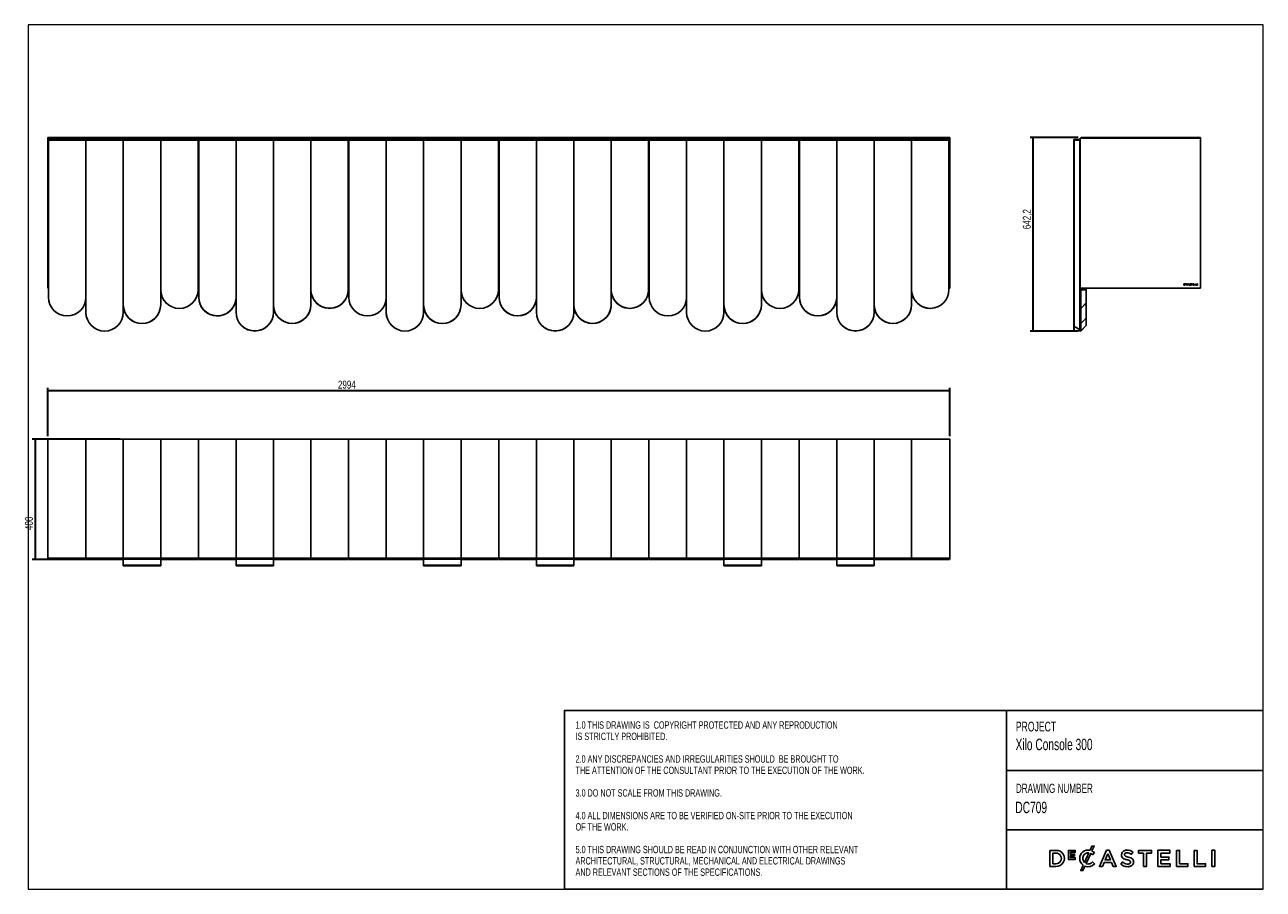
# Model space of a CAD drawing. Header units: millimetres. Extents: x 4 to 415, y 5 to 292.
import ezdxf

# ---------------------------------------------------------------- set-up
doc = ezdxf.new("R2010")
doc.units = ezdxf.units.MM
doc.linetypes.add('SLD-Solido', pattern=[0])
doc.layers.add('CONTORNI', color=7, linetype='Continuous', lineweight=35)
for name, color, linetype in [('NOTE', 3, 'SLD-Solido'), ('SCHIZZI', 9, 'Continuous'), ('TABELLA', 7, 'Continuous')]:
    doc.layers.add(name, color=color, linetype=linetype)
doc.styles.add('SLDTEXTSTYLE0', font='TXT', dxfattribs={"width": 0.665})
doc.styles.add('SLDTEXTSTYLE1', font='TXT', dxfattribs={"width": 0.7125})
doc.styles.add('SLDTEXTSTYLE3', font='TXT', dxfattribs={"width": 0.75})
doc.dimstyles.new('SLDDIMSTYLE0', dxfattribs={"dimtxt": 2.645833, "dimasz": 2, "dimexe": 0, "dimexo": 0.0625, "dimgap": 0.661458, "dimtad": 1, "dimdec": 1, "dimlfac": 10, "dimrnd": 1e-09, "dimzin": 12, "dimdsep": 46, "dimtxsty": 'SLDTEXTSTYLE3', "dimsah": 1, "dimcen": 0.09, "dimadec": 0, "dimazin": 3, "dimtfac": 1, "dimtdec": 1, "dimtofl": 0, "dimtmove": 0, "dimatfit": 3, "dimfxl": 1, "dimfrac": 2, "dimtolj": 1, "dimtzin": 12, "dimarcsym": 0})

# ---------------------------------------------------------------- blocks, each defined once
blk = doc.blocks.new('_D')
at = {"layer": 'CONTORNI', "transparency": 16777216}
for p, q in [((353.6, 254.54), (337.61, 254.54)), ((338.61, 190.32), (338.61, 254.54)), ((353.33, 190.32), (337.61, 190.32))]:
    blk.add_line(p, q, dxfattribs=at)
for points in [[(338.61, 254.54), (338.36, 252.54), (338.86, 252.54)], [(338.61, 190.32), (338.86, 192.32), (338.36, 192.32)]]:
    blk.add_solid(points, dxfattribs=at)
at = {"layer": 'CONTORNI', "transparency": 16777216, "insert": (335.2, 224.14), "char_height": 2.646, "attachment_point": 1, "rotation": 90, "style": 'SLDTEXTSTYLE3'}
blk.add_mtext('642,2', dxfattribs=at)
blk = doc.blocks.new('_D_1')
at = {"layer": 'CONTORNI', "transparency": 16777216}
for p, q in [((35.6, 154.44), (6.35, 154.44)), ((7.35, 154.44), (7.35, 114.44)), ((29.39, 114.44), (6.35, 114.44))]:
    blk.add_line(p, q, dxfattribs=at)
for points in [[(7.35, 154.44), (7.1, 152.44), (7.6, 152.44)], [(7.35, 114.44), (7.6, 116.44), (7.1, 116.44)]]:
    blk.add_solid(points, dxfattribs=at)
at = {"layer": 'CONTORNI', "transparency": 16777216, "insert": (3.94, 124.27), "char_height": 2.646, "attachment_point": 1, "rotation": 90, "style": 'SLDTEXTSTYLE3'}
blk.add_mtext('400', dxfattribs=at)
blk = doc.blocks.new('_D_2')
at = {"layer": 'CONTORNI', "transparency": 16777216}
for p, q in [((11.53, 155.44), (11.53, 171.44)), ((310.93, 170.44), (11.53, 170.44)), ((310.93, 155.44), (310.93, 171.44))]:
    blk.add_line(p, q, dxfattribs=at)
for points in [[(11.53, 170.44), (13.53, 170.19), (13.53, 170.69)], [(310.93, 170.44), (308.93, 170.69), (308.93, 170.19)]]:
    blk.add_solid(points, dxfattribs=at)
at = {"layer": 'CONTORNI', "transparency": 16777216, "insert": (107.86, 173.85), "char_height": 2.646, "attachment_point": 1, "style": 'SLDTEXTSTYLE3'}
blk.add_mtext('2994', dxfattribs=at)

msp = doc.modelspace()

# ---------------------------------------------------------------- linework, layer by layer
at = {"color": 7, "linetype": 'Continuous', "lineweight": 25}
for p, q in [((11.525, 254.541), (24.188, 254.541)), ((11.525, 254.441), (11.525, 254.541)), ((11.525, 254.391), (11.625, 254.391)), ((11.525, 253.891), (11.525, 254.391)), ((11.625, 253.891), (11.525, 253.891)), ((11.525, 253.891), (11.525, 204.641)), ((11.625, 254.391), (11.625, 253.891)), ((11.625, 253.891), (11.625, 204.641)), ((11.675, 206.691), (11.675, 254.354)), ((11.767, 254.2), (24.188, 254.2)), ((11.767, 254.2), (12.172, 253.913)), ((24.188, 253.913), (11.775, 253.913)), ((11.775, 253.713), (11.775, 253.913)), ((24.188, 253.713), (11.775, 253.713)), ((11.775, 253.713), (11.775, 201.523)), ((12.108, 253.958), (12.153, 253.913)), ((24.188, 254.541), (24.188, 254.2)), ((24.188, 254.541), (36.601, 254.541)), ((24.188, 253.913), (24.188, 254.2)), ((24.188, 254.2), (36.601, 254.2)), ((36.601, 253.913), (24.188, 253.913)), ((24.188, 253.713), (24.188, 253.913)), ((36.601, 253.713), (24.188, 253.713)), ((24.188, 253.713), (24.188, 196.523)), ((24.188, 201.523), (24.188, 253.713)), ((36.601, 254.2), (36.601, 254.541)), ((36.601, 254.541), (49.014, 254.541)), ((36.601, 254.2), (49.014, 254.2)), ((36.601, 254.2), (36.601, 253.916)), ((49.014, 253.916), (36.601, 253.916)), ((36.601, 253.716), (36.601, 253.916)), ((49.014, 253.716), (36.601, 253.716)), ((36.601, 253.716), (36.601, 199.023)), ((49.014, 254.2), (49.014, 254.541)), ((49.014, 254.541), (61.527, 254.541)), ((49.014, 254.2), (61.527, 254.2)), ((49.014, 254.2), (49.014, 253.916)), ((49.014, 253.916), (49.014, 253.716)), ((61.427, 253.913), (49.014, 253.913)), ((49.014, 199.023), (49.014, 253.716)), ((61.427, 253.713), (49.014, 253.713)), ((61.427, 253.913), (61.427, 253.713)), ((61.427, 204.023), (61.427, 253.713)), ((61.427, 252.355), (61.527, 252.355)), ((61.5, 241.691), (61.5, 252.355)), ((61.527, 254.541), (74.04, 254.541)), ((61.527, 254.2), (61.527, 254.541)), ((61.527, 254.2), (74.04, 254.2)), ((61.527, 254.2), (61.527, 252.355)), ((61.527, 252.355), (61.625, 252.355)), ((61.55, 252.355), (61.55, 241.691)), ((74.038, 253.913), (61.625, 253.913)), ((61.625, 253.713), (61.625, 253.913)), ((61.625, 253.713), (61.625, 201.553)), ((74.038, 253.713), (61.625, 253.713)), ((74.038, 253.716), (74.038, 253.916)), ((86.451, 253.916), (74.038, 253.916)), ((86.451, 253.716), (74.038, 253.716)), ((74.038, 253.716), (74.038, 196.553)), ((74.04, 254.541), (74.04, 254.2)), ((74.04, 254.541), (86.453, 254.541)), ((74.04, 253.916), (74.04, 254.2)), ((74.04, 254.2), (86.453, 254.2)), ((86.451, 253.916), (86.451, 253.716)), ((98.864, 253.913), (86.451, 253.913)), ((86.451, 196.553), (86.451, 253.716)), ((98.864, 253.713), (86.451, 253.713)), ((86.453, 254.2), (86.453, 254.541)), ((86.453, 254.541), (98.866, 254.541)), ((86.453, 254.2), (98.866, 254.2)), ((86.453, 254.2), (86.453, 253.913)), ((111.277, 253.913), (98.864, 253.913)), ((98.864, 253.713), (98.864, 253.913)), ((98.864, 253.713), (98.864, 204.053)), ((111.277, 253.713), (98.864, 253.713)), ((98.864, 199.053), (98.864, 253.713)), ((98.866, 254.541), (111.379, 254.541)), ((98.866, 254.541), (98.866, 254.2)), ((98.866, 254.2), (111.379, 254.2)), ((98.866, 253.913), (98.866, 254.2)), ((111.277, 253.913), (111.277, 253.713)), ((111.277, 204.053), (111.277, 253.713)), ((111.375, 254.2), (111.375, 254.541)), ((111.375, 254.541), (123.888, 254.541)), ((111.375, 254.2), (123.888, 254.2)), ((111.375, 254.2), (111.375, 254.179)), ((111.375, 206.691), (111.375, 254.179)), ((111.379, 254.541), (111.379, 254.2)), ((111.379, 254.175), (111.379, 254.2)), ((123.888, 253.885), (111.475, 253.885)), ((111.475, 253.685), (111.475, 253.885)), ((111.475, 253.685), (111.475, 201.524)), ((123.888, 253.685), (111.475, 253.685)), ((123.888, 254.2), (123.888, 254.541)), ((123.888, 254.541), (136.301, 254.541)), ((123.888, 254.2), (136.301, 254.2)), ((123.888, 254.2), (123.888, 253.913)), ((136.301, 253.913), (123.888, 253.913)), ((123.888, 253.713), (123.888, 253.913)), ((123.888, 253.885), (123.888, 253.685)), ((123.888, 253.734), (123.888, 253.734)), ((136.301, 253.713), (123.888, 253.713)), ((123.888, 253.713), (123.888, 196.523)), ((123.888, 201.524), (123.888, 253.685)), ((136.301, 254.541), (136.301, 254.2)), ((136.301, 254.541), (148.714, 254.541)), ((136.301, 253.916), (136.301, 254.2)), ((136.301, 254.2), (148.714, 254.2)), ((148.714, 253.916), (136.301, 253.916)), ((136.301, 253.716), (136.301, 253.916)), ((136.301, 253.716), (136.301, 199.023)), ((148.714, 253.716), (136.301, 253.716)), ((148.714, 254.2), (148.714, 254.541)), ((148.714, 254.541), (161.227, 254.541)), ((148.714, 254.2), (161.227, 254.2)), ((148.714, 254.2), (148.714, 253.916)), ((148.714, 253.916), (148.714, 253.716)), ((161.127, 253.913), (148.714, 253.913)), ((148.714, 199.023), (148.714, 253.716)), ((161.127, 253.713), (148.714, 253.713)), ((161.127, 253.913), (161.127, 253.713)), ((161.127, 204.023), (161.127, 253.713)), ((161.127, 252.355), (161.227, 252.355)), ((161.2, 241.691), (161.2, 252.355)), ((161.227, 254.541), (161.227, 254.2)), ((161.227, 254.541), (173.74, 254.541)), ((161.227, 252.355), (161.227, 254.2)), ((161.227, 254.2), (173.74, 254.2)), ((161.227, 252.355), (161.325, 252.355)), ((161.25, 252.355), (161.25, 241.691)), ((173.738, 253.913), (161.325, 253.913)), ((161.325, 253.713), (161.325, 253.913)), ((173.738, 253.713), (161.325, 253.713)), ((161.325, 253.713), (161.325, 201.553)), ((186.151, 253.916), (173.738, 253.916)), ((173.738, 253.716), (173.738, 253.916)), ((186.151, 253.716), (173.738, 253.716)), ((173.738, 253.716), (173.738, 196.553)), ((173.74, 254.541), (173.74, 254.2)), ((173.74, 254.541), (186.153, 254.541)), ((173.74, 253.916), (173.74, 254.2)), ((173.74, 254.2), (186.153, 254.2)), ((186.151, 253.916), (186.151, 253.716)), ((198.564, 253.913), (186.151, 253.913)), ((186.151, 196.553), (186.151, 253.716)), ((198.564, 253.713), (186.151, 253.713)), ((186.153, 254.2), (186.153, 254.541)), ((186.153, 254.541), (198.566, 254.541)), ((186.153, 254.2), (198.566, 254.2)), ((186.153, 254.2), (186.153, 253.913)), ((210.977, 253.913), (198.564, 253.913)), ((198.564, 253.713), (198.564, 253.913)), ((198.564, 253.713), (198.564, 204.053)), ((210.977, 253.713), (198.564, 253.713)), ((198.564, 199.053), (198.564, 253.713)), ((198.566, 254.541), (211.079, 254.541)), ((198.566, 254.541), (198.566, 254.2)), ((198.566, 254.2), (211.079, 254.2)), ((198.566, 253.913), (198.566, 254.2)), ((210.977, 253.913), (210.977, 253.713)), ((210.977, 204.053), (210.977, 253.713)), ((211.075, 254.541), (223.588, 254.541)), ((211.075, 254.2), (211.075, 254.541)), ((211.075, 254.2), (223.588, 254.2)), ((211.075, 254.2), (211.075, 254.179)), ((211.075, 206.691), (211.075, 254.179)), ((211.079, 254.541), (211.079, 254.2)), ((211.079, 254.175), (211.079, 254.2)), ((223.588, 253.885), (211.175, 253.885)), ((211.175, 253.685), (211.175, 253.885)), ((223.588, 253.685), (211.175, 253.685)), ((211.175, 253.685), (211.175, 201.524)), ((223.588, 254.541), (236.001, 254.541)), ((223.588, 254.2), (223.588, 254.541)), ((223.588, 254.2), (236.001, 254.2)), ((223.588, 254.2), (223.588, 253.913)), ((236.001, 253.913), (223.588, 253.913)), ((223.588, 253.713), (223.588, 253.913)), ((223.588, 253.885), (223.588, 253.685)), ((223.588, 253.734), (223.588, 253.734)), ((236.001, 253.713), (223.588, 253.713)), ((223.588, 253.713), (223.588, 196.523)), ((223.588, 201.524), (223.588, 253.685)), ((236.001, 254.2), (236.001, 254.541)), ((236.001, 254.541), (248.414, 254.541)), ((236.001, 254.2), (248.414, 254.2)), ((236.001, 254.2), (236.001, 253.916)), ((236.001, 253.716), (236.001, 253.916)), ((248.414, 253.916), (236.001, 253.916)), ((248.414, 253.716), (236.001, 253.716)), ((236.001, 253.716), (236.001, 199.023)), ((248.414, 254.541), (260.927, 254.541)), ((248.414, 254.2), (248.414, 254.541)), ((248.414, 254.2), (260.927, 254.2)), ((248.414, 254.2), (248.414, 253.916)), ((248.414, 253.916), (248.414, 253.716)), ((260.827, 253.913), (248.414, 253.913)), ((248.414, 199.023), (248.414, 253.716)), ((260.827, 253.713), (248.414, 253.713)), ((260.827, 253.913), (260.827, 253.713)), ((260.827, 204.023), (260.827, 253.713)), ((260.827, 252.355), (261.025, 252.355)), ((260.9, 241.691), (260.9, 252.355)), ((260.927, 254.2), (260.927, 254.541)), ((260.927, 254.541), (273.44, 254.541)), ((260.927, 254.2), (273.44, 254.2)), ((260.927, 254.2), (260.927, 252.355)), ((260.95, 252.355), (260.95, 241.691)), ((273.438, 253.913), (261.025, 253.913)), ((261.025, 253.713), (261.025, 253.913)), ((273.438, 253.713), (261.025, 253.713)), ((261.025, 253.713), (261.025, 201.553)), ((285.851, 253.916), (273.438, 253.916)), ((273.438, 253.716), (273.438, 253.916)), ((285.851, 253.716), (273.438, 253.716)), ((273.438, 253.716), (273.438, 196.553)), ((273.44, 254.541), (273.44, 254.2)), ((273.44, 254.541), (285.853, 254.541)), ((273.44, 253.916), (273.44, 254.2)), ((273.44, 254.2), (285.853, 254.2)), ((285.851, 253.916), (285.851, 253.716)), ((298.264, 253.913), (285.851, 253.913)), ((285.851, 196.553), (285.851, 253.716)), ((298.264, 253.713), (285.851, 253.713)), ((285.853, 254.541), (285.853, 254.2)), ((285.853, 254.541), (298.266, 254.541)), ((285.853, 253.913), (285.853, 254.2)), ((285.853, 254.2), (298.266, 254.2)), ((310.677, 253.913), (298.264, 253.913)), ((298.264, 253.713), (298.264, 253.913)), ((310.677, 253.713), (298.264, 253.713)), ((298.264, 253.713), (298.264, 204.053)), ((298.264, 199.053), (298.264, 253.713)), ((298.266, 254.541), (310.929, 254.541)), ((298.266, 254.541), (298.266, 254.2)), ((298.266, 254.2), (310.688, 254.2)), ((298.266, 253.913), (298.266, 254.2)), ((310.283, 253.913), (310.688, 254.2)), ((310.298, 253.913), (310.333, 253.949)), ((310.677, 253.913), (310.677, 253.713)), ((310.677, 204.053), (310.677, 253.713)), ((310.775, 206.691), (310.775, 254.349)), ((310.825, 254.391), (310.925, 254.391)), ((310.825, 254.091), (310.825, 254.391)), ((310.925, 254.091), (310.825, 254.091)), ((310.825, 254.091), (310.825, 204.641)), ((310.925, 254.391), (310.925, 254.091)), ((310.925, 254.091), (310.925, 204.641)), ((310.929, 254.441), (310.929, 254.541)), ((352.18, 253.716), (352.08, 253.716)), ((352.08, 196.553), (352.08, 253.716)), ((352.18, 196.553), (352.18, 253.716)), ((352.23, 192.027), (352.23, 253.734)), ((354.13, 253.734), (352.23, 253.734)), ((352.28, 253.816), (352.28, 253.916)), ((352.28, 253.916), (354.18, 253.916)), ((352.28, 253.816), (354.18, 253.816)), ((354.13, 190.805), (354.13, 253.734)), ((354.18, 254.091), (354.18, 204.641)), ((394.18, 254.391), (354.48, 254.391)), ((354.6, 254.441), (354.6, 254.541)), ((354.6, 254.541), (394.18, 254.541)), ((354.6, 254.441), (394.18, 254.441)), ((394.18, 254.441), (394.18, 254.541)), ((394.18, 204.541), (394.18, 254.391)), ((61.427, 241.691), (61.5, 241.691)), ((61.55, 241.691), (61.625, 241.691)), ((161.127, 241.691), (161.2, 241.691)), ((161.25, 241.691), (161.325, 241.691)), ((260.827, 241.691), (260.9, 241.691)), ((260.95, 241.691), (261.025, 241.691)), ((11.775, 206.691), (11.675, 206.691)), ((11.675, 206.691), (11.675, 204.691)), ((61.427, 206.691), (61.625, 206.691)), ((111.375, 206.691), (111.277, 206.691)), ((111.475, 206.691), (111.375, 206.691)), ((111.375, 206.691), (111.375, 204.691)), ((161.127, 206.691), (161.325, 206.691)), ((211.075, 206.691), (210.977, 206.691)), ((211.175, 206.691), (211.075, 206.691)), ((211.075, 206.691), (211.075, 204.691)), ((260.827, 206.691), (261.025, 206.691)), ((310.775, 206.691), (310.677, 206.691)), ((310.775, 206.691), (310.775, 204.691)), ((310.928, 205.915), (310.925, 205.915)), ((310.928, 205.914), (310.925, 205.914)), ((310.925, 205.608), (310.928, 205.608)), ((310.925, 205.607), (310.928, 205.607)), ((388.845, 205.981), (388.68, 205.981)), ((388.68, 205.981), (388.68, 205.541)), ((388.845, 205.907), (388.761, 205.907)), ((388.761, 205.907), (388.761, 205.615)), ((388.761, 205.615), (388.845, 205.615)), ((388.994, 205.76), (388.994, 205.761)), ((389.079, 205.761), (389.079, 205.762)), ((389.37, 205.978), (389.186, 205.978)), ((389.186, 205.978), (389.186, 205.734)), ((389.186, 205.734), (389.372, 205.734)), ((389.24, 205.881), (389.24, 205.931)), ((389.24, 205.931), (389.37, 205.931)), ((389.355, 205.881), (389.24, 205.881)), ((389.24, 205.833), (389.355, 205.833)), ((389.24, 205.782), (389.24, 205.833)), ((389.372, 205.782), (389.24, 205.782)), ((389.355, 205.833), (389.355, 205.881)), ((389.37, 205.931), (389.37, 205.978)), ((389.372, 205.734), (389.372, 205.782)), ((389.495, 205.761), (389.495, 205.76)), ((389.588, 205.574), (389.522, 205.429)), ((389.58, 205.762), (389.58, 205.761)), ((389.622, 205.65), (389.742, 205.913)), ((389.669, 205.618), (389.795, 205.895)), ((389.828, 206.101), (389.775, 205.984)), ((389.828, 205.967), (389.889, 206.101)), ((389.889, 206.101), (389.828, 206.101)), ((389.842, 205.861), (389.844, 205.859)), ((389.844, 205.859), (389.896, 205.919)), ((389.847, 205.666), (389.845, 205.664)), ((389.899, 205.613), (389.847, 205.666)), ((389.896, 205.919), (389.894, 205.92)), ((389.897, 205.612), (389.899, 205.613)), ((390.223, 205.985), (390.029, 205.541)), ((390.112, 205.541), (390.157, 205.646)), ((390.157, 205.646), (390.36, 205.646)), ((390.258, 205.885), (390.187, 205.719)), ((390.187, 205.719), (390.33, 205.719)), ((390.297, 205.985), (390.223, 205.985)), ((390.33, 205.719), (390.258, 205.885)), ((390.297, 205.983), (390.297, 205.985)), ((390.49, 205.541), (390.297, 205.983)), ((390.36, 205.646), (390.404, 205.541)), ((390.665, 205.665), (390.616, 205.607)), ((390.616, 205.607), (390.617, 205.605)), ((390.634, 205.859), (390.634, 205.858)), ((390.666, 205.663), (390.665, 205.665)), ((390.715, 205.865), (390.715, 205.866)), ((390.878, 205.661), (390.878, 205.66)), ((390.901, 205.871), (390.903, 205.87)), ((390.903, 205.87), (390.946, 205.931)), ((390.946, 205.931), (390.945, 205.932)), ((390.959, 205.667), (390.959, 205.668)), ((391.456, 205.981), (391.098, 205.981)), ((391.098, 205.981), (391.098, 205.906)), ((391.098, 205.906), (391.236, 205.906)), ((391.236, 205.906), (391.236, 205.541)), ((391.318, 205.541), (391.318, 205.906)), ((391.318, 205.906), (391.456, 205.906)), ((391.456, 205.906), (391.456, 205.981)), ((391.953, 205.981), (391.626, 205.981)), ((391.626, 205.981), (391.626, 205.541)), ((391.707, 205.8), (391.707, 205.909)), ((391.707, 205.909), (391.953, 205.909)), ((391.925, 205.8), (391.707, 205.8)), ((391.707, 205.727), (391.925, 205.727)), ((391.707, 205.614), (391.707, 205.727)), ((391.957, 205.614), (391.707, 205.614)), ((391.925, 205.727), (391.925, 205.8)), ((391.953, 205.909), (391.953, 205.981)), ((391.957, 205.541), (391.957, 205.614)), ((392.218, 205.981), (392.137, 205.981)), ((392.137, 205.981), (392.137, 205.541)), ((392.218, 205.615), (392.218, 205.981)), ((392.447, 205.615), (392.218, 205.615)), ((392.447, 205.541), (392.447, 205.615)), ((392.616, 205.981), (392.616, 205.541)), ((392.696, 205.981), (392.616, 205.981)), ((392.696, 205.615), (392.696, 205.981)), ((392.926, 205.615), (392.696, 205.615)), ((392.926, 205.541), (392.926, 205.615)), ((393.099, 205.981), (393.099, 205.541)), ((393.18, 205.981), (393.099, 205.981)), ((393.18, 205.541), (393.18, 205.981)), ((11.525, 204.641), (11.625, 204.641)), ((11.525, 204.541), (11.525, 204.641)), ((11.625, 204.541), (11.525, 204.541)), ((11.625, 204.641), (11.625, 204.541)), ((11.675, 204.691), (11.775, 204.691)), ((11.675, 204.541), (11.675, 204.641)), ((11.675, 204.641), (11.775, 204.641)), ((11.675, 204.541), (11.775, 204.541)), ((61.427, 204.691), (61.625, 204.691)), ((61.427, 204.641), (61.625, 204.641)), ((61.427, 204.541), (61.625, 204.541)), ((111.277, 204.691), (111.375, 204.691)), ((111.277, 204.641), (111.475, 204.641)), ((111.277, 204.541), (111.475, 204.541)), ((111.375, 204.691), (111.475, 204.691)), ((161.127, 204.691), (161.325, 204.691)), ((161.127, 204.641), (161.325, 204.641)), ((161.127, 204.541), (161.325, 204.541)), ((210.977, 204.691), (211.075, 204.691)), ((210.977, 204.641), (211.175, 204.641)), ((210.977, 204.541), (211.175, 204.541)), ((211.075, 204.691), (211.175, 204.691)), ((260.827, 204.691), (261.025, 204.691)), ((260.827, 204.641), (261.025, 204.641)), ((260.827, 204.541), (261.025, 204.541)), ((310.677, 204.691), (310.775, 204.691)), ((310.677, 204.641), (310.775, 204.641)), ((310.677, 204.541), (310.775, 204.541)), ((310.775, 204.541), (310.775, 204.641)), ((310.825, 204.641), (310.925, 204.641)), ((310.825, 204.541), (310.825, 204.641)), ((310.925, 204.541), (310.825, 204.541)), ((310.925, 204.641), (310.925, 204.541)), ((354.18, 204.053), (354.18, 204.641)), ((354.18, 197.846), (354.18, 204.053)), ((354.28, 204.053), (354.18, 204.053)), ((354.28, 204.053), (354.28, 204.541)), ((354.28, 204.541), (394.18, 204.541)), ((354.28, 197.846), (354.28, 204.053)), ((354.33, 204.024), (354.33, 204.541)), ((354.33, 204.024), (354.43, 204.024)), ((354.33, 197.843), (354.33, 204.024)), ((354.43, 204.024), (354.43, 204.541)), ((354.43, 204.024), (356.23, 204.028)), ((354.43, 197.843), (354.43, 204.024)), ((356.23, 204.541), (356.23, 204.028)), ((356.23, 204.028), (356.23, 199.643)), ((388.68, 205.541), (388.845, 205.541)), ((389.522, 205.429), (389.583, 205.429)), ((389.583, 205.429), (389.637, 205.548)), ((390.029, 205.541), (390.112, 205.541)), ((390.404, 205.541), (390.49, 205.541)), ((391.236, 205.541), (391.318, 205.541)), ((391.626, 205.541), (391.957, 205.541)), ((392.137, 205.541), (392.447, 205.541)), ((392.616, 205.541), (392.926, 205.541)), ((393.099, 205.541), (393.18, 205.541)), ((24.188, 201.324), (24.188, 196.524)), ((36.601, 196.523), (36.601, 199.003)), ((36.604, 198.824), (36.608, 198.723)), ((74.038, 201.324), (74.038, 196.524)), ((123.888, 201.324), (123.888, 196.524)), ((136.301, 196.523), (136.301, 199.003)), ((136.304, 198.824), (136.308, 198.724)), ((173.738, 201.324), (173.738, 196.524)), ((223.588, 201.324), (223.588, 196.524)), ((236.001, 196.523), (236.001, 199.003)), ((236.004, 198.824), (236.008, 198.723)), ((273.438, 201.324), (273.438, 196.524)), ((354.18, 197.846), (354.28, 197.846)), ((354.18, 192.846), (354.18, 197.846)), ((354.28, 192.846), (354.28, 197.846)), ((354.33, 197.843), (354.43, 197.843)), ((354.33, 192.843), (354.33, 197.843)), ((354.43, 197.843), (356.23, 199.643)), ((354.43, 192.843), (354.43, 197.843)), ((355.614, 199.027), (356.23, 199.028)), ((356.23, 199.643), (356.23, 199.028)), ((356.23, 199.028), (356.23, 194.643)), ((74.038, 196.524), (74.042, 196.333)), ((173.738, 196.524), (173.741, 196.34)), ((273.438, 196.524), (273.442, 196.31)), ((352.08, 190.346), (352.08, 196.553)), ((352.18, 196.553), (352.08, 196.553)), ((352.18, 190.346), (352.18, 196.553)), ((354.43, 192.843), (356.23, 194.643)), ((356.23, 194.643), (356.23, 192.143)), ((75.994, 192.027), (75.994, 192.03)), ((84.494, 192.027), (84.494, 192.029)), ((175.694, 192.027), (175.694, 192.03)), ((184.194, 192.027), (184.194, 192.029)), ((275.394, 192.027), (275.394, 192.03)), ((283.894, 192.027), (283.894, 192.029)), ((352.08, 190.346), (352.18, 190.346)), ((352.23, 190.343), (352.23, 192.027)), ((352.23, 190.343), (354.13, 190.343)), ((354.13, 190.805), (354.13, 190.343)), ((354.18, 192.846), (354.28, 192.846)), ((354.18, 190.326), (354.18, 192.846)), ((354.18, 190.326), (354.28, 190.326)), ((354.18, 190.316), (354.18, 190.326)), ((354.18, 190.316), (354.28, 190.316)), ((354.28, 190.326), (354.28, 192.846)), ((354.28, 190.316), (354.28, 190.326)), ((354.33, 192.843), (354.43, 192.843)), ((354.33, 190.343), (354.33, 192.843)), ((354.33, 190.343), (354.43, 190.343)), ((354.33, 190.318), (354.33, 190.343)), ((354.33, 190.318), (354.43, 190.318)), ((354.43, 190.343), (354.43, 192.843)), ((354.43, 190.343), (356.23, 192.143)), ((354.43, 190.318), (356.23, 192.118)), ((354.43, 190.318), (354.43, 190.343)), ((356.23, 192.143), (356.23, 192.118)), ((24.188, 154.437), (11.525, 154.437)), ((11.525, 154.437), (11.525, 114.858)), ((11.525, 154.437), (11.625, 154.437)), ((11.525, 154.437), (11.525, 154.437)), ((11.625, 154.437), (11.625, 154.437)), ((98.866, 154.437), (11.675, 154.437)), ((11.675, 154.437), (11.675, 154.437)), ((24.188, 114.858), (24.188, 154.437)), ((36.601, 154.437), (24.188, 154.437)), ((24.188, 154.437), (24.188, 114.858)), ((49.014, 154.437), (36.601, 154.437)), ((36.601, 154.437), (36.601, 114.858)), ((61.527, 154.437), (49.014, 154.437)), ((49.014, 154.437), (49.014, 114.858)), ((74.04, 154.437), (61.527, 154.437)), ((61.527, 154.437), (61.527, 114.858)), ((74.04, 114.858), (74.04, 154.437)), ((86.453, 154.437), (74.04, 154.437)), ((98.866, 154.437), (86.453, 154.437)), ((86.453, 154.437), (86.453, 114.858)), ((111.379, 154.437), (98.866, 154.437)), ((98.866, 154.437), (98.866, 114.858)), ((98.866, 114.858), (98.866, 154.437)), ((123.888, 154.437), (111.375, 154.437)), ((111.375, 154.437), (111.375, 114.858)), ((111.379, 114.858), (111.379, 154.437)), ((123.888, 114.858), (123.888, 154.437)), ((198.566, 154.437), (123.888, 154.437)), ((123.888, 154.437), (123.888, 114.858)), ((136.301, 154.437), (123.888, 154.437)), ((136.301, 114.858), (136.301, 154.437)), ((148.714, 154.437), (136.301, 154.437)), ((161.227, 154.437), (148.714, 154.437)), ((148.714, 154.437), (148.714, 114.858)), ((161.227, 114.858), (161.227, 154.437)), ((173.74, 154.437), (161.227, 154.437)), ((173.74, 114.858), (173.74, 154.437)), ((186.153, 154.437), (173.74, 154.437)), ((198.566, 154.437), (186.153, 154.437)), ((186.153, 154.437), (186.153, 114.858)), ((211.079, 154.437), (198.566, 154.437)), ((198.566, 154.437), (198.566, 114.858)), ((198.566, 114.858), (198.566, 154.437)), ((223.588, 154.437), (211.075, 154.437)), ((211.075, 154.437), (211.075, 114.858)), ((211.079, 114.858), (211.079, 154.437)), ((223.588, 114.858), (223.588, 154.437)), ((298.266, 154.437), (223.588, 154.437)), ((236.001, 154.437), (223.588, 154.437)), ((223.588, 154.437), (223.588, 114.858)), ((236.001, 154.437), (236.001, 114.858)), ((248.414, 154.437), (236.001, 154.437)), ((260.927, 154.437), (248.414, 154.437)), ((248.414, 154.437), (248.414, 114.858)), ((260.927, 154.437), (260.927, 114.858)), ((273.44, 154.437), (260.927, 154.437)), ((273.44, 114.858), (273.44, 154.437)), ((285.853, 154.437), (273.44, 154.437)), ((285.853, 114.858), (285.853, 154.437)), ((298.266, 154.437), (285.853, 154.437)), ((310.929, 154.437), (298.266, 154.437)), ((298.266, 154.437), (298.266, 114.858)), ((298.266, 114.858), (298.266, 154.437)), ((310.929, 114.858), (310.929, 154.437)), ((11.525, 114.858), (24.188, 114.858)), ((11.525, 114.437), (11.525, 114.857)), ((11.625, 114.437), (11.525, 114.437)), ((11.625, 114.689), (11.625, 114.437)), ((11.686, 114.658), (24.188, 114.658)), ((11.775, 114.437), (11.775, 114.658)), ((24.188, 114.437), (11.775, 114.437)), ((24.188, 114.858), (24.188, 114.658)), ((24.188, 114.858), (36.601, 114.858)), ((24.188, 114.658), (36.601, 114.658)), ((24.188, 114.437), (24.188, 114.658)), ((36.601, 114.437), (24.188, 114.437)), ((36.601, 114.858), (49.014, 114.858)), ((36.601, 114.658), (36.601, 114.858)), ((36.601, 114.658), (49.014, 114.658)), ((36.601, 114.658), (36.601, 114.635)), ((36.601, 114.635), (36.601, 114.658)), ((49.014, 114.635), (36.601, 114.635)), ((36.601, 114.635), (36.601, 112.537)), ((49.014, 112.537), (36.601, 112.537)), ((36.601, 112.337), (36.601, 112.537)), ((49.014, 112.337), (36.601, 112.337)), ((49.014, 114.858), (61.527, 114.858)), ((49.014, 114.658), (49.014, 114.858)), ((49.014, 114.658), (61.527, 114.658)), ((49.014, 114.635), (49.014, 114.658)), ((49.014, 114.658), (49.014, 114.635)), ((49.014, 112.537), (49.014, 114.635)), ((61.427, 114.437), (49.014, 114.437)), ((49.014, 112.537), (49.014, 112.337)), ((61.427, 114.658), (61.427, 114.437)), ((61.527, 114.658), (61.527, 114.858)), ((61.527, 114.858), (74.04, 114.858)), ((61.527, 114.658), (74.04, 114.658)), ((61.625, 114.437), (61.625, 114.658)), ((74.038, 114.437), (61.625, 114.437)), ((74.038, 114.658), (74.038, 114.635)), ((74.038, 114.635), (74.038, 114.658)), ((74.038, 114.635), (74.038, 112.537)), ((86.451, 114.635), (74.038, 114.635)), ((86.451, 112.537), (74.038, 112.537)), ((74.038, 112.337), (74.038, 112.537)), ((86.451, 112.337), (74.038, 112.337)), ((74.04, 114.858), (74.04, 114.658)), ((74.04, 114.858), (86.453, 114.858)), ((74.04, 114.658), (86.453, 114.658)), ((86.451, 114.635), (86.451, 114.658)), ((86.451, 114.658), (86.451, 114.635)), ((86.451, 112.537), (86.451, 114.635)), ((98.864, 114.437), (86.451, 114.437)), ((86.451, 112.537), (86.451, 112.337)), ((86.453, 114.658), (86.453, 114.858)), ((86.453, 114.858), (98.866, 114.858)), ((86.453, 114.658), (98.866, 114.658)), ((98.864, 114.437), (98.864, 114.658)), ((111.277, 114.437), (98.864, 114.437)), ((98.866, 114.858), (111.379, 114.858)), ((98.866, 114.858), (98.866, 114.658)), ((98.866, 114.658), (111.379, 114.658)), ((111.277, 114.658), (111.277, 114.437)), ((111.375, 114.658), (111.375, 114.858)), ((111.375, 114.858), (123.888, 114.858)), ((111.375, 114.658), (123.888, 114.658)), ((111.379, 114.858), (111.379, 114.658)), ((111.475, 114.437), (111.475, 114.658)), ((123.888, 114.437), (111.475, 114.437)), ((123.888, 114.658), (123.888, 114.858)), ((123.888, 114.858), (136.301, 114.858)), ((123.888, 114.658), (136.301, 114.658)), ((123.888, 114.658), (123.888, 114.437)), ((123.888, 114.437), (123.888, 114.658)), ((123.888, 114.587), (123.888, 114.587)), ((136.301, 114.437), (123.888, 114.437)), ((136.301, 114.858), (136.301, 114.658)), ((136.301, 114.858), (148.714, 114.858)), ((136.301, 114.658), (148.714, 114.658)), ((136.301, 114.658), (136.301, 114.635)), ((136.301, 114.635), (136.301, 114.658)), ((148.714, 114.635), (136.301, 114.635)), ((136.301, 114.635), (136.301, 112.537)), ((148.714, 112.537), (136.301, 112.537)), ((136.301, 112.337), (136.301, 112.537)), ((148.714, 112.337), (136.301, 112.337)), ((148.714, 114.658), (148.714, 114.858)), ((148.714, 114.858), (161.227, 114.858)), ((148.714, 114.658), (161.227, 114.658)), ((148.714, 114.635), (148.714, 114.658)), ((148.714, 114.658), (148.714, 114.635)), ((148.714, 112.537), (148.714, 114.635)), ((161.127, 114.437), (148.714, 114.437)), ((148.714, 112.537), (148.714, 112.337)), ((161.127, 114.658), (161.127, 114.437)), ((161.227, 114.858), (161.227, 114.658)), ((161.227, 114.858), (173.74, 114.858)), ((161.227, 114.658), (173.74, 114.658)), ((161.325, 114.437), (161.325, 114.658)), ((173.738, 114.437), (161.325, 114.437)), ((173.738, 114.658), (173.738, 114.635)), ((173.738, 114.635), (173.738, 114.658)), ((186.151, 114.635), (173.738, 114.635)), ((173.738, 114.635), (173.738, 112.537)), ((186.151, 112.537), (173.738, 112.537)), ((173.738, 112.337), (173.738, 112.537)), ((186.151, 112.337), (173.738, 112.337)), ((173.74, 114.858), (173.74, 114.658)), ((173.74, 114.858), (186.153, 114.858)), ((173.74, 114.658), (186.153, 114.658)), ((186.151, 114.635), (186.151, 114.658)), ((186.151, 114.658), (186.151, 114.635)), ((186.151, 112.537), (186.151, 114.635)), ((198.564, 114.437), (186.151, 114.437)), ((186.151, 112.537), (186.151, 112.337)), ((186.153, 114.658), (186.153, 114.858)), ((186.153, 114.858), (198.566, 114.858)), ((186.153, 114.658), (198.566, 114.658)), ((198.564, 114.437), (198.564, 114.658)), ((210.977, 114.437), (198.564, 114.437)), ((198.566, 114.858), (211.079, 114.858)), ((198.566, 114.858), (198.566, 114.658)), ((198.566, 114.658), (211.079, 114.658)), ((210.977, 114.658), (210.977, 114.437)), ((211.075, 114.658), (211.075, 114.858)), ((211.075, 114.858), (223.588, 114.858)), ((211.075, 114.658), (223.588, 114.658)), ((211.079, 114.858), (211.079, 114.658)), ((211.175, 114.437), (211.175, 114.658)), ((223.588, 114.437), (211.175, 114.437)), ((223.588, 114.658), (223.588, 114.858)), ((223.588, 114.858), (236.001, 114.858)), ((223.588, 114.658), (236.001, 114.658)), ((223.588, 114.658), (223.588, 114.437)), ((223.588, 114.437), (223.588, 114.658)), ((223.588, 114.587), (223.588, 114.587)), ((236.001, 114.437), (223.588, 114.437)), ((236.001, 114.858), (248.414, 114.858)), ((236.001, 114.658), (236.001, 114.858)), ((236.001, 114.658), (248.414, 114.658)), ((236.001, 114.658), (236.001, 114.635)), ((236.001, 114.635), (236.001, 114.658)), ((248.414, 114.635), (236.001, 114.635)), ((236.001, 114.635), (236.001, 112.537)), ((248.414, 112.537), (236.001, 112.537)), ((236.001, 112.337), (236.001, 112.537)), ((248.414, 112.337), (236.001, 112.337)), ((248.414, 114.858), (260.927, 114.858)), ((248.414, 114.658), (248.414, 114.858)), ((248.414, 114.658), (260.927, 114.658)), ((248.414, 114.635), (248.414, 114.658)), ((248.414, 114.658), (248.414, 114.635)), ((248.414, 112.537), (248.414, 114.635)), ((260.827, 114.437), (248.414, 114.437)), ((248.414, 112.537), (248.414, 112.337)), ((260.827, 114.658), (260.827, 114.437)), ((260.927, 114.658), (260.927, 114.858)), ((260.927, 114.858), (273.44, 114.858)), ((260.927, 114.658), (273.44, 114.658)), ((261.025, 114.437), (261.025, 114.658)), ((273.438, 114.437), (261.025, 114.437)), ((273.438, 114.658), (273.438, 114.635)), ((273.438, 114.635), (273.438, 114.658)), ((273.438, 114.635), (273.438, 112.537)), ((285.851, 114.635), (273.438, 114.635)), ((285.851, 112.537), (273.438, 112.537)), ((273.438, 112.337), (273.438, 112.537)), ((285.851, 112.337), (273.438, 112.337)), ((273.44, 114.858), (273.44, 114.658)), ((273.44, 114.858), (285.853, 114.858)), ((273.44, 114.658), (285.853, 114.658)), ((285.851, 114.635), (285.851, 114.658)), ((285.851, 114.658), (285.851, 114.635)), ((285.851, 112.537), (285.851, 114.635)), ((298.264, 114.437), (285.851, 114.437)), ((285.851, 112.537), (285.851, 112.337)), ((285.853, 114.858), (285.853, 114.658)), ((285.853, 114.858), (298.266, 114.858)), ((285.853, 114.658), (298.266, 114.658)), ((298.264, 114.437), (298.264, 114.658)), ((310.677, 114.437), (298.264, 114.437)), ((298.266, 114.858), (310.929, 114.858)), ((298.266, 114.858), (298.266, 114.658)), ((298.266, 114.658), (310.768, 114.658)), ((310.677, 114.658), (310.677, 114.437)), ((310.825, 114.437), (310.825, 114.689)), ((310.925, 114.437), (310.825, 114.437)), ((310.862, 114.737), (310.925, 114.737)), ((310.925, 114.85), (310.925, 114.737)), ((310.925, 114.737), (310.925, 114.437))]:
    msp.add_line(p, q, dxfattribs=at)
for centre, radius, start, end in [((352.28, 253.716), 0.2, 90, 180), ((352.28, 253.716), 0.1, 90, 180), ((354.48, 254.091), 0.3, 90, 180), ((17.982, 201.523), 6.207, 180, 0), ((55.221, 204.023), 6.207, 180, 0), ((55.219, 204.024), 6.206, 181.84647, 225.52627), ((67.832, 201.553), 6.207, 180, 0), ((67.832, 201.549), 6.206, 180.23126, 352.83783), ((105.071, 204.053), 6.207, 180, 0), ((105.069, 204.049), 6.206, 182.07772, 330.99473), ((117.682, 201.524), 6.206, 180, 0), ((154.921, 204.023), 6.207, 180, 0), ((154.919, 204.024), 6.206, 181.84647, 225.49454), ((167.532, 201.553), 6.207, 180, 0), ((167.532, 201.549), 6.206, 180.23126, 356.94356), ((204.771, 204.053), 6.207, 180, 0), ((204.769, 204.049), 6.206, 182.07772, 327.11499), ((217.382, 201.524), 6.207, 180, 0), ((254.621, 204.023), 6.207, 180, 0), ((254.619, 204.024), 6.206, 181.84647, 225.46476), ((267.232, 201.553), 6.207, 180, 0), ((267.232, 201.549), 6.206, 180.23126, 357.92228), ((304.471, 204.053), 6.207, 180, 0), ((304.469, 204.049), 6.206, 182.07772, 359.76874), ((354.28, 204.641), 0.1, 180, 270), ((42.808, 199.023), 6.207, 180, 0), ((42.808, 199.003), 6.207, 180, 0), ((92.658, 199.053), 6.207, 180, 0), ((92.657, 199.049), 6.206, 182.07772, 337.75307), ((142.508, 199.023), 6.207, 180, 0), ((142.508, 199.003), 6.207, 180, 0), ((192.358, 199.053), 6.207, 180, 0), ((192.357, 199.049), 6.206, 182.07772, 353.22278), ((242.208, 199.023), 6.207, 180, 0), ((242.208, 199.003), 6.207, 180, 0), ((292.058, 199.053), 6.207, 180, 0), ((292.057, 199.049), 6.206, 182.07772, 359.76874), ((30.394, 196.524), 6.206, 180, 199.12313), ((30.395, 196.523), 6.207, 180, 0), ((80.245, 196.553), 6.207, 180, 0), ((80.245, 196.533), 6.207, 180, 0), ((130.094, 196.524), 6.206, 180, 196.31475), ((130.095, 196.523), 6.207, 180, 0), ((179.945, 196.553), 6.207, 180, 0), ((179.945, 196.533), 6.207, 180, 0), ((229.795, 196.523), 6.207, 180, 0), ((279.645, 196.553), 6.207, 180, 0), ((279.645, 196.533), 6.207, 180, 0), ((80.244, 196.549), 6.206, 226.77846, 313.22154), ((179.944, 196.549), 6.206, 226.77846, 313.22154), ((279.644, 196.549), 6.206, 226.77846, 313.22154), ((356.48, 196.549), 6.206, 226.77846, 247.74894)]:
    msp.add_arc(centre, radius, start, end, dxfattribs=at)
for points in [[(11.767, 254.2), (11.757, 254.215), (11.737, 254.245), (11.706, 254.302), (11.676, 254.361), (11.646, 254.419), (11.616, 254.47), (11.586, 254.51), (11.556, 254.536), (11.535, 254.539), (11.525, 254.541)], [(310.929, 254.541), (310.919, 254.539), (310.899, 254.536), (310.869, 254.51), (310.839, 254.47), (310.809, 254.419), (310.778, 254.361), (310.748, 254.302), (310.718, 254.245), (310.698, 254.215), (310.688, 254.2)]]:
    msp.add_open_spline(points, degree=3, dxfattribs=at)
for points, knots in [([(11.675, 254.352), (11.666, 254.361), (11.646, 254.38), (11.616, 254.405), (11.586, 254.425), (11.556, 254.439), (11.535, 254.44), (11.525, 254.441)], [0, 0, 0, 0, 0.1952621, 0.3964466, 0.5976311, 0.7988155, 1, 1, 1, 1]), ([(11.689, 254.338), (11.689, 254.338), (11.689, 254.337), (11.689, 254.336), (11.689, 254.336)], [0, 0, 0, 0, 0.4586659, 1, 1, 1, 1]), ([(310.766, 254.336), (310.766, 254.336), (310.766, 254.337), (310.766, 254.338), (310.766, 254.338)], [0, 0, 0, 0, 0.5663936, 1, 1, 1, 1]), ([(310.929, 254.441), (310.919, 254.44), (310.899, 254.439), (310.869, 254.425), (310.839, 254.405), (310.809, 254.38), (310.787, 254.36), (310.776, 254.349), (310.775, 254.348)], [0, 0, 0, 0, 0.1959589, 0.3919178, 0.5878767, 0.7838356, 0.9797945, 1, 1, 1, 1]), ([(354.6, 254.541), (354.581, 254.539), (354.542, 254.536), (354.488, 254.51), (354.444, 254.47), (354.415, 254.424), (354.408, 254.39), (354.405, 254.376)], [0, 0, 0, 0, 0.2113352, 0.4226703, 0.6340055, 0.8453406, 1, 1, 1, 1]), ([(354.6, 254.441), (354.591, 254.44), (354.571, 254.439), (354.544, 254.425), (354.525, 254.409), (354.518, 254.396), (354.515, 254.391)], [0, 0, 0, 0, 0.2829718, 0.5659435, 0.8489153, 1, 1, 1, 1]), ([(389.079, 205.762), (389.075, 205.796), (389.067, 205.862), (389.005, 205.934), (388.927, 205.975), (388.873, 205.979), (388.845, 205.981)], [0, 0, 0, 0, 0.279532, 0.5454242, 0.7630634, 1, 1, 1, 1]), ([(388.994, 205.761), (388.991, 205.784), (388.987, 205.827), (388.948, 205.876), (388.898, 205.903), (388.863, 205.906), (388.845, 205.907)], [0, 0, 0, 0, 0.2871229, 0.5522893, 0.766205, 1, 1, 1, 1]), ([(388.845, 205.541), (388.88, 205.545), (388.949, 205.552), (389.026, 205.609), (389.071, 205.682), (389.076, 205.734), (389.079, 205.761)], [0, 0, 0, 0, 0.2961767, 0.5664015, 0.7768821, 1, 1, 1, 1]), ([(388.845, 205.615), (388.868, 205.618), (388.912, 205.622), (388.961, 205.66), (388.989, 205.708), (388.992, 205.742), (388.994, 205.76)], [0, 0, 0, 0, 0.293871, 0.5608682, 0.7719073, 1, 1, 1, 1]), ([(389.775, 205.984), (389.765, 205.986), (389.752, 205.988), (389.736, 205.989), (389.728, 205.989), (389.725, 205.989), (389.723, 205.989), (389.723, 205.989), (389.722, 205.989), (389.722, 205.989), (389.722, 205.989), (389.722, 205.989), (389.692, 205.989), (389.631, 205.978), (389.556, 205.928), (389.505, 205.852), (389.498, 205.792), (389.495, 205.761)], [0, 0, 0, 0, 0.0692641, 0.102088, 0.1170424, 0.1237265, 0.1266881, 0.1279952, 0.1285711, 0.1288247, 0.1289363, 0.1289854, 0.129024, 0.3530678, 0.564112, 0.7753896, 1, 1, 1, 1]), ([(389.495, 205.76), (389.497, 205.739), (389.5, 205.698), (389.527, 205.629), (389.565, 205.595), (389.588, 205.574)], [0, 0, 0, 0, 0.2957242, 0.575371, 1, 1, 1, 1]), ([(389.742, 205.913), (389.738, 205.913), (389.733, 205.914), (389.726, 205.914), (389.724, 205.914), (389.722, 205.914), (389.722, 205.914), (389.722, 205.914), (389.722, 205.914), (389.722, 205.914), (389.721, 205.914), (389.721, 205.914), (389.702, 205.914), (389.664, 205.907), (389.617, 205.873), (389.586, 205.823), (389.582, 205.783), (389.58, 205.762)], [0, 0, 0, 0, 0.04588006, 0.06624978, 0.07528898, 0.07928493, 0.08104711, 0.08182327, 0.08216493, 0.0823153, 0.08238146, 0.08241058, 0.08243345, 0.31125859, 0.53079134, 0.75622294, 1, 1, 1, 1]), ([(389.58, 205.761), (389.582, 205.737), (389.586, 205.696), (389.612, 205.664), (389.622, 205.65)], [0, 0, 0, 0, 0.5786018, 1, 1, 1, 1]), ([(389.637, 205.548), (389.647, 205.545), (389.666, 205.539), (389.702, 205.533), (389.757, 205.533), (389.832, 205.551), (389.875, 205.591), (389.897, 205.612)], [0, 0, 0, 0, 0.1070173, 0.2171799, 0.3844467, 0.6825263, 1, 1, 1, 1]), ([(389.845, 205.664), (389.835, 205.656), (389.816, 205.638), (389.783, 205.618), (389.748, 205.609), (389.709, 205.607), (389.684, 205.614), (389.669, 205.618)], [0, 0, 0, 0, 0.2086835, 0.4014828, 0.5984123, 0.7578028, 1, 1, 1, 1]), ([(389.795, 205.895), (389.804, 205.89), (389.821, 205.88), (389.835, 205.867), (389.842, 205.861)], [0, 0, 0, 0, 0.53484355, 1, 1, 1, 1]), ([(389.894, 205.92), (389.884, 205.93), (389.863, 205.949), (389.839, 205.961), (389.828, 205.967)], [0, 0, 0, 0, 0.53423777, 1, 1, 1, 1]), ([(390.617, 205.605), (390.638, 205.59), (390.678, 205.559), (390.753, 205.535), (390.836, 205.532), (390.91, 205.558), (390.953, 205.612), (390.957, 205.648), (390.959, 205.667)], [0, 0, 0, 0, 0.1759074, 0.3484954, 0.5452361, 0.7483254, 0.8703401, 1, 1, 1, 1]), ([(390.945, 205.932), (390.929, 205.944), (390.898, 205.966), (390.843, 205.984), (390.784, 205.99), (390.725, 205.982), (390.675, 205.955), (390.64, 205.912), (390.636, 205.877), (390.634, 205.859)], [0, 0, 0, 0, 0.1460704, 0.2887682, 0.4377557, 0.5951452, 0.7341478, 0.8644717, 1, 1, 1, 1]), ([(390.634, 205.858), (390.635, 205.844), (390.636, 205.819), (390.654, 205.785), (390.699, 205.746), (390.746, 205.734), (390.781, 205.726)], [0, 0, 0, 0, 0.1872531, 0.3476527, 0.509467, 1, 1, 1, 1]), ([(390.878, 205.66), (390.877, 205.652), (390.875, 205.637), (390.857, 205.619), (390.832, 205.609), (390.801, 205.606), (390.761, 205.61), (390.713, 205.627), (390.682, 205.651), (390.666, 205.663)], [0, 0, 0, 0, 0.0886001, 0.1775904, 0.2803753, 0.4039243, 0.5463947, 0.7592876, 1, 1, 1, 1]), ([(390.715, 205.866), (390.716, 205.873), (390.718, 205.887), (390.734, 205.904), (390.757, 205.913), (390.794, 205.917), (390.847, 205.907), (390.882, 205.884), (390.901, 205.871)], [0, 0, 0, 0, 0.0943892, 0.189365, 0.2976915, 0.4258978, 0.6931705, 1, 1, 1, 1]), ([(390.817, 205.798), (390.799, 205.803), (390.769, 205.81), (390.734, 205.825), (390.717, 205.845), (390.716, 205.858), (390.715, 205.865)], [0, 0, 0, 0, 0.4294113, 0.7007161, 0.8502874, 1, 1, 1, 1]), ([(390.781, 205.726), (390.799, 205.721), (390.828, 205.714), (390.862, 205.698), (390.877, 205.679), (390.877, 205.667), (390.878, 205.661)], [0, 0, 0, 0, 0.4490962, 0.7176787, 0.8608801, 1, 1, 1, 1]), ([(390.959, 205.668), (390.957, 205.686), (390.954, 205.72), (390.919, 205.759), (390.872, 205.783), (390.836, 205.793), (390.817, 205.798)], [0, 0, 0, 0, 0.2440399, 0.4814505, 0.7097813, 1, 1, 1, 1]), ([(11.686, 114.66), (11.683, 114.659), (11.67, 114.657), (11.646, 114.671), (11.616, 114.701), (11.586, 114.745), (11.556, 114.799), (11.535, 114.838), (11.525, 114.858)], [0, 0, 0, 0, 0.0624056, 0.2499245, 0.4374434, 0.6249623, 0.8124811, 1, 1, 1, 1]), ([(310.929, 114.858), (310.919, 114.839), (310.899, 114.799), (310.869, 114.746), (310.839, 114.701), (310.809, 114.671), (310.785, 114.657), (310.772, 114.66), (310.768, 114.66)], [0, 0, 0, 0, 0.1875189, 0.3750377, 0.5625566, 0.7500755, 0.9375944, 1, 1, 1, 1])]:
    msp.add_open_spline(points, degree=3, knots=knots, dxfattribs=at)
at = {"layer": 'SCHIZZI', "color": 7, "true_color": 0xffffff}
for p, q in [((329.757, 64.376), (329.757, 5)), ((329.757, 44.474), (414.997, 44.474)), ((329.757, 24.747), (414.999, 24.747)), ((358.975, 17.155), (358.957, 17.172)), ((354.098, 15.209), (354.098, 15.219)), ((358.995, 13.412), (359.013, 13.431))]:
    msp.add_line(p, q, dxfattribs=at)
msp.add_lwpolyline([(415, 5), (183.055, 5), (183.055, 64.376), (414.996, 64.376)], dxfattribs=at)
for points in [[(344.178, 17.914), (344.178, 12.554), (346.183, 12.554, 1.0555946), (346.183, 17.914)], [(346.183, 13.457, 1.0217676), (346.183, 17.012), (345.163, 17.012), (345.163, 13.457)], [(355.227, 12.958, -0.2366566), (354.098, 15.209, -0.4912249), (357.501, 17.922), (358.146, 19.339), (358.889, 19.339), (358.151, 17.718, -0.086931), (358.975, 17.155), (358.341, 16.425, 0.0663381), (357.751, 16.864), (356.217, 13.497, 0.1655168), (357.367, 13.438, 0.1312269), (358.378, 14.074), (359.013, 13.431, -0.3118527), (355.828, 12.64), (355.17, 11.196), (354.424, 11.196)], [(357.105, 17.077, 0.3275059), (355.341, 16.166, 0.3064575), (355.648, 13.882)], [(368.037, 16.91, 0.1311188), (367.996, 16.02, 0.1847876), (368.427, 15.324, 0.0813504), (369.034, 15.001, 0.0253736), (369.497, 14.855, -0.009562), (369.591, 14.829, 0.0143707), (369.766, 14.788, -0.0350168), (370.363, 14.62, -0.0561266), (370.69, 14.466, -0.1416688), (370.894, 14.252, -0.1598738), (370.927, 13.851, -0.1633528), (370.746, 13.561, -0.144581), (370.218, 13.357, -0.1006576), (369.367, 13.444, -0.1170031), (368.35, 14.047), (367.755, 13.34, 0.1231981), (369.154, 12.587, 0.0728853), (370.142, 12.485, 0.1248), (371.208, 12.785, 0.1648919), (371.797, 13.454, 0.1911522), (371.796, 14.75, 0.1722296), (371.077, 15.39, 0.058826), (370.191, 15.689, -0.0294775), (369.511, 15.885, -0.0881481), (369.115, 16.091, -0.1640119), (368.947, 16.36, -0.2055022), (369.028, 16.823, -0.1823737), (369.511, 17.098, -0.0938067), (370.169, 17.078, -0.1104678), (371.203, 16.57), (371.734, 17.318, 0.0810841), (370.779, 17.832, 0.0784937), (369.789, 17.981, 0.1100768), (368.825, 17.775, 0.2034911)]]:
    msp.add_lwpolyline(points, format="xyb", close=True, dxfattribs=at)
for points in [[(352.39, 16.11), (352.39, 16.693), (350.988, 16.693), (350.988, 17.296), (352.581, 17.296), (352.581, 17.877), (350.338, 17.877), (350.338, 14.904), (352.602, 14.904), (352.602, 15.486), (350.988, 15.486), (350.988, 16.11)], [(362.954, 17.952), (360.596, 12.554), (361.609, 12.554), (362.155, 13.836), (364.629, 13.836), (365.168, 12.554), (366.211, 12.554), (363.86, 17.936), (363.853, 17.952)], [(363.389, 16.744), (364.266, 14.716), (362.519, 14.716)], [(375.288, 16.997), (375.288, 12.554), (376.281, 12.554), (376.281, 16.997), (377.965, 16.997), (377.965, 17.914), (373.605, 17.914), (373.605, 16.997)], [(383.68, 14.814), (383.68, 15.701), (381.02, 15.701), (381.02, 17.027), (384.022, 17.027), (384.022, 17.915), (380.033, 17.915), (380.033, 12.554), (384.06, 12.554), (384.06, 13.442), (381.02, 13.442), (381.02, 14.814)], [(386.25, 17.914), (386.25, 12.554), (390.026, 12.554), (390.026, 13.457), (387.236, 13.457), (387.236, 17.914)], [(392.08, 17.914), (392.08, 12.554), (395.856, 12.554), (395.856, 13.457), (393.066, 13.457), (393.066, 17.914)], [(397.963, 12.554), (398.948, 12.554), (398.948, 17.915), (397.963, 17.915)]]:
    msp.add_lwpolyline(points, close=True, dxfattribs=at)
at = {"layer": 'TABELLA', "color": 5, "linetype": 'Continuous', "lineweight": 18}
for p, q in [((414.98, 292), (5, 292)), ((5, 292), (5, 5)), ((415, 5), (414.98, 292)), ((5, 5), (415, 5))]:
    msp.add_line(p, q, dxfattribs=at)

# ---------------------------------------------------------------- texts
at = {"layer": 'NOTE', "color": 7, "true_color": 0xffffff, "attachment_point": 1}
for s, insert, char_height, style in [('1.0 THIS DRAWING IS  COPYRIGHT PROTECTED AND ANY REPRODUCTION', (186.724, 60.734), 2.43442, 'SLDTEXTSTYLE1'), ('PROJECT', (332.878, 60.61), 3.2205, 'SLDTEXTSTYLE0'), ('IS STRICTLY PROHIBITED.', (186.724, 56.977), 2.43442, 'SLDTEXTSTYLE1'), ('Xilo Console 300', (332.777, 54.978), 3.80379, 'SLDTEXTSTYLE0'), ('2.0 ANY DISCREPANCIES AND IRREGULARITIES SHOULD  BE BROUGHT TO ', (186.724, 49.462), 2.43442, 'SLDTEXTSTYLE1'), ('THE ATTENTION OF THE CONSULTANT PRIOR TO THE EXECUTION OF THE WORK.', (186.724, 45.705), 2.43442, 'SLDTEXTSTYLE1'), ('3.0 DO NOT SCALE FROM THIS DRAWING.', (186.724, 38.191), 2.43442, 'SLDTEXTSTYLE1'), ('DRAWING NUMBER', (332.878, 40.026), 3.04303, 'SLDTEXTSTYLE0'), (' DC709', (331.767, 34.061), 3.8038, 'SLDTEXTSTYLE0'), ('4.0 ALL DIMENSIONS ARE TO BE VERIFIED ON-SITE PRIOR TO THE EXECUTION ', (186.724, 30.676), 2.43442, 'SLDTEXTSTYLE1'), ('OF THE WORK.', (186.724, 26.919), 2.43442, 'SLDTEXTSTYLE1'), ('5.0 THIS DRAWING SHOULD BE READ IN CONJUNCTION WITH OTHER RELEVANT ', (186.724, 19.404), 2.43442, 'SLDTEXTSTYLE1'), ('ARCHITECTURAL, STRUCTURAL, MECHANICAL AND ELECTRICAL DRAWINGS ', (186.724, 15.647), 2.43442, 'SLDTEXTSTYLE1'), ('AND RELEVANT SECTIONS OF THE SPECIFICATIONS.', (186.724, 11.889), 2.43442, 'SLDTEXTSTYLE1')]:
    msp.add_mtext(s, dxfattribs=dict(at, insert=insert, char_height=char_height, style=style))

# ---------------------------------------------------------------- dimensions: what is measured, and where the dimension line sits
at = {"layer": 'CONTORNI'}
for base, p1, p2, picture, middle in [((338.61, 254.541), (354.33, 190.318), (354.6, 254.541), '_D', (338.61, 228.537)), ((7.353, 114.437), (36.601, 154.437), (30.395, 114.437), '_D_1', (7.353, 127.205))]:
    dim = msp.add_linear_dim(base=base, p1=p1, p2=p2, angle=90, dimstyle='SLDDIMSTYLE0', dxfattribs=at)
    dim.commit()
    dim.dimension.update_dxf_attribs({"geometry": picture, "text_midpoint": middle, "dimtype": 160})
dim = msp.add_linear_dim(base=(11.525, 170.437), p1=(310.929, 154.437), p2=(11.525, 154.437), dimstyle='SLDDIMSTYLE0', dxfattribs=at)
dim.commit()
dim.dimension.update_dxf_attribs({"geometry": '_D_2', "text_midpoint": (111.768, 170.437), "dimtype": 160})

doc.saveas('drawing.dxf')
